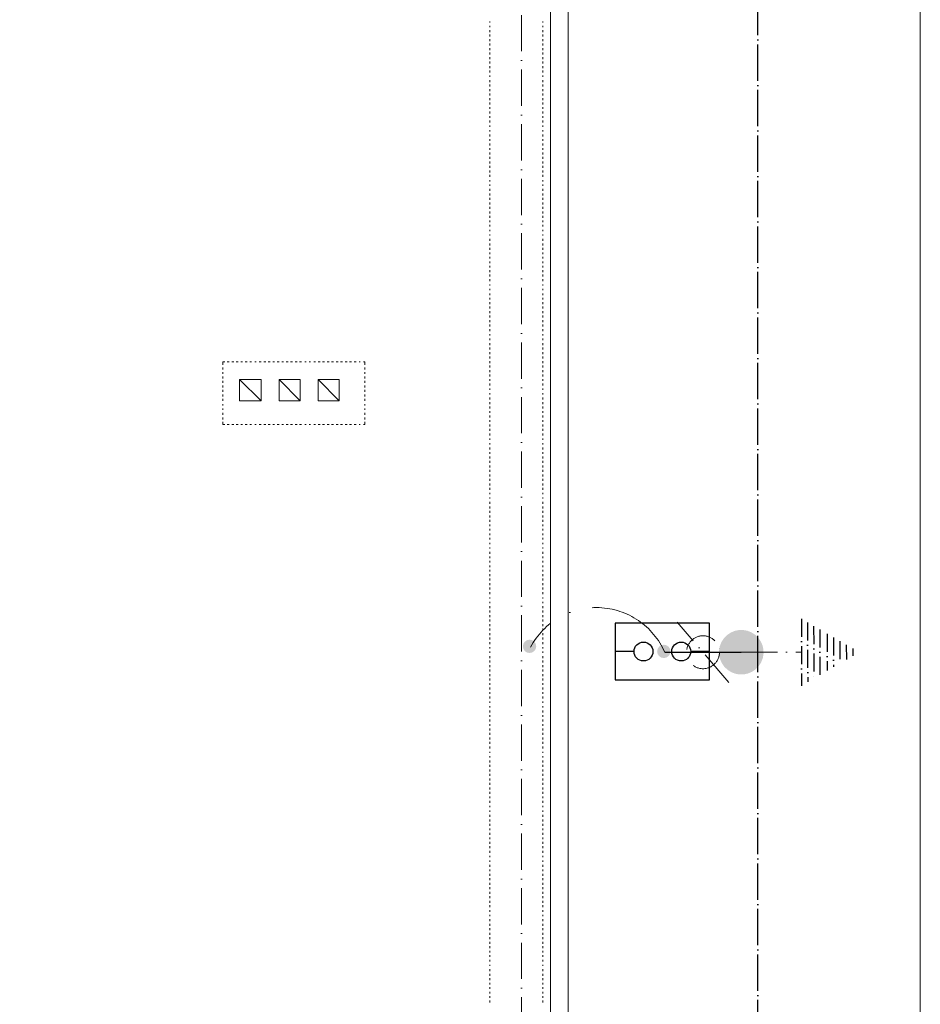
# Model space of a CAD drawing. Header units: centimetres. Extents: x -16053 to 7031, y -7778 to 254.
# Tile 187 of 256: x -4709 to -4113, y -1445 to -794. Entities that reach past the tile are written whole.
import ezdxf
from ezdxf.enums import TextEntityAlignment as Align

# ---------------------------------------------------------------- set-up
doc = ezdxf.new("R2010")
doc.units = ezdxf.units.CM
doc.header["$MEASUREMENT"] = 0
doc.linetypes.add('ACAD_ISO04W100', pattern=[30, 24, -3, 0, -3])
doc.linetypes.add('ACAD_ISO10W100', pattern=[18, 12, -3, 0, -3])
doc.layers.get('0').update_dxf_attribs({"linetype": 'CONTINUOUS'})
for name, color, linetype, lineweight in [('2DE_OBJ_Eb-Ni', 160, 'CONTINUOUS', 30), ('2DE_OBJ_Eb-PV', 170, 'CONTINUOUS', 30), ('_jte_Uziom fund', 243, 'ACAD_ISO04W100', 30), ('ODGROMÓWKA', 3, 'ACAD_ISO10W100', 13)]:
    doc.layers.add(name, color=color, linetype=linetype, lineweight=lineweight)
doc.layers.add('2DE_TXT-EB', color=7, linetype='CONTINUOUS')
doc.layers.add('uziemienie', color=1, linetype='ACAD_ISO10W100')
doc.styles.add('CP_ATTR', font='txt')
doc.styles.add('CP_TXTCON', font='arial.ttf', dxfattribs={"width": 0.8})

# ---------------------------------------------------------------- blocks, each defined once
blk = doc.blocks.new('I$CE8CCB8F4')
at = {"layer": 'uziemienie'}
for points in [[(22.14, 0.07), (-22.14, -0.07)], [(19.68, -3.99), (-19.65, -4.11)], [(17.35, -8.04), (-17.3, -8.15)], [(15.03, -12.09), (-14.96, -12.19)], [(12.22, -16.99), (-12.12, -17.07)], [(9.8, -21.22), (-9.67, -21.27)], [(7.38, -25.44), (-7.22, -25.48)], [(4.96, -29.66), (-4.78, -29.69)], [(2.54, -33.88), (-2.33, -33.9)]]:
    blk.add_lwpolyline(points, dxfattribs=at)
blk = doc.blocks.new('I$C08180AA7')
at = {"layer": 'ODGROMÓWKA', "ltscale": 2}
h = blk.add_hatch(color=256, dxfattribs=at)
edge = h.paths.add_edge_path()
edge.add_arc((0.57, 0.59), 4.42, 0, 360)
h = blk.add_hatch(color=256, dxfattribs=at)
edge = h.paths.add_edge_path()
edge.add_arc((-2.77, -88.22), 4.42, 0, 360)
at = {"layer": 'uziemienie', "ltscale": 5}
h = blk.add_hatch(color=256, dxfattribs=at)
edge = h.paths.add_edge_path()
edge.add_ellipse((-3.33, -139.47), major_axis=(-11.53, 9.21), ratio=1, start_angle=225, end_angle=585)
h = blk.add_hatch(color=256, dxfattribs=at)
edge = h.paths.add_edge_path()
edge.add_arc((-2.54, -138.64), 6.18, 0, 360)
at = {"layer": 'ODGROMÓWKA', "ltscale": 2}
for points in [[(-23.25, -131.15), (16.58, -97.13)], [(-3.33, -139.47), (-3.33, -179.3)]]:
    blk.add_lwpolyline(points, dxfattribs=at)
blk.add_circle((-3.33, -114.14), 10.89, dxfattribs=at)
at = {"layer": 'ODGROMÓWKA', "ltscale": 5}
blk.add_arc((-23.15, -43.6), 49.36, 293.66536, 62.03675, dxfattribs=at)
at = {"layer": 'uziemienie', "ltscale": 5}
blk.add_lwpolyline([(-3.33, -88.81), (-3.33, -139.47)], dxfattribs=at)
at = {"layer": 'ODGROMÓWKA', "ltscale": 2}
blk.add_blockref('I$CE8CCB8F4', (-3.33, -179.3), dxfattribs=at)
blk = doc.blocks.new('Pd_elko_bis_n1362ni_ogko28')
for p, q in [((125, 0), (0, 0)), ((625, 0), (500, 0))]:
    blk.add_line(p, q)
for centre in [(187.5, 0), (437.5, 0)]:
    blk.add_circle(centre, 62.5)
at = {"linetype": 'ByBlock', "style": 'CP_ATTR', "flags": 9}
for tag, p in [('OTHER', (200.3, 61.2)), ('WEIGHT', (200.3, 61.3)), ('ARTICLE', (200.3, 61.3)), ('PRODUCER', (200.3, 61.2)), ('CHARACTER', (200.3, 61.2)), ('NAME', (200.3, 61.2)), ('VOLTAGE', (200.4, 61.2)), ('POWER', (200.4, 61.3)), ('PRODUCT-TYPE', (200.4, 61.2)), ('GROUP', (200.4, 61.3)), ('MATERIAL', (200.4, 61.2)), ('ORDER-NO', (200.4, 61.2)), ('NUMBER', (200.4, 61.2))]:
    blk.add_attdef(tag, text='', height=0.01, rotation=90, dxfattribs=at).set_placement(p, align=Align.MIDDLE_LEFT)
for tag, p in [('PART-3', (200.4, 61.2)), ('PART-2', (200.4, 61.2)), ('PART-1', (200.4, 61.2)), ('PART-6', (200.5, 61.2)), ('PART-5', (200.5, 61.2)), ('PART-4', (200.5, 61.2))]:
    blk.add_attdef(tag, text='', height=0.01, dxfattribs=at).set_placement(p, align=Align.MIDDLE_LEFT)
at = {"layer": '2DE_TXT-EB', "linetype": 'ByBlock', "style": 'CP_TXTCON', "width": 0.8, "flags": 12}
blk.add_attdef('MARK1', (87.5, 100), '', height=180, rotation=90, dxfattribs=at)
blk = doc.blocks.new('Pd_elko_bis_nx129_ccj6x9')
for p, q in [((187.5, 0), (-187.5, 0)), ((-187.5, 0), (-187.5, -625)), ((187.5, -625), (187.5, 0)), ((-187.5, -625), (187.5, -625))]:
    blk.add_line(p, q)
at = {"linetype": 'ByBlock', "style": 'CP_ATTR', "flags": 9}
for tag, p in [('OTHER', (-187.5, -624.9)), ('NAME', (-187.5, -624.9)), ('PART-1', (-187.5, -625)), ('MATERIAL', (-187.5, -625)), ('CHARACTER', (-187.5, -625)), ('ORDER-NO', (-187.5, -625)), ('PRODUCT-TYPE', (-187.5, -625)), ('NUMBER', (-187.5, -625)), ('PART-3', (-187.5, -625.1)), ('PART-2', (-187.5, -625.1)), ('ARTICLE', (-187.4, -624.9)), ('PRODUCER', (-187.4, -624.9)), ('PART-4', (-187.4, -625)), ('WEIGHT', (-187.4, -625)), ('VOLTAGE', (-187.4, -625)), ('POWER', (-187.4, -625)), ('GROUP', (-187.4, -625)), ('PART-6', (-187.4, -625.1)), ('PART-5', (-187.4, -625.1))]:
    blk.add_attdef(tag, text='', height=0.01, dxfattribs=at).set_placement(p, align=Align.MIDDLE_LEFT)
blk = doc.blocks.new('G$CF3B8FB40')
at = {"layer": '2DE_OBJ_Eb-Ni'}
blk.add_blockref('Pd_elko_bis_n1362ni_ogko28', (0, 0), dxfattribs=at)
at = {"layer": '2DE_OBJ_Eb-PV', "rotation": 270}
blk.add_blockref('Pd_elko_bis_nx129_ccj6x9', (625, 0), dxfattribs=at)

msp = doc.modelspace()

# ---------------------------------------------------------------- linework, layer by layer
at = {"color": 8, "linetype": 'Continuous', "lineweight": 15, "true_color": 0x767676}
msp.add_lwpolyline([(-4358.034, -5119.808), (-4346.29, -5119.808), (-4346.29, -325.557), (-4346.29, -313.152), (-6136.402, -313.152), (-6148.641, -313.152), (-6148.641, -855.164), (-6148.641, -842.925), (-9222.248, -842.925), (-9222.248, -855.164)], dxfattribs=at)
at = {"color": 252, "linetype": 'Continuous', "lineweight": 9, "true_color": 0x989898}
msp.add_lwpolyline([(-4363.161, -4848.554), (-4358.034, -4848.554), (-4358.034, -325.557)], dxfattribs=at)
at = {"color": 7, "linetype": 'Continuous', "lineweight": 9}
msp.add_lwpolyline([(-4113.409, -325.723), (-4113.409, -5119.973), (-4113.409, -5119.973)], dxfattribs=at)
at = {"color": 254, "linetype": 'Continuous', "lineweight": 5, "true_color": 0xfdc4fd}
for points in [[(-4398.226, -795.952), (-4398.226, -795.125), (-4398.226, -795.125)], [(-4398.226, -798.929), (-4398.226, -798.102), (-4398.226, -798.102)], [(-4398.226, -802.237), (-4398.226, -800.914), (-4398.226, -800.914)], [(-4363.161, -795.952), (-4363.161, -795.125), (-4363.161, -795.125)], [(-4363.161, -798.929), (-4363.161, -798.102), (-4363.161, -798.102)], [(-4363.161, -802.237), (-4363.161, -800.914), (-4363.161, -800.914)], [(-4398.226, -805.214), (-4398.226, -803.891), (-4398.226, -803.891)], [(-4398.226, -808.191), (-4398.226, -806.868), (-4398.226, -806.868)], [(-4363.161, -805.214), (-4363.161, -803.891), (-4363.161, -803.891)], [(-4363.161, -808.191), (-4363.161, -806.868), (-4363.161, -806.868)], [(-4398.226, -811.168), (-4398.226, -809.845), (-4398.226, -809.845)], [(-4398.226, -814.146), (-4398.226, -812.822), (-4398.226, -812.822)], [(-4363.161, -811.168), (-4363.161, -809.845), (-4363.161, -809.845)], [(-4363.161, -814.146), (-4363.161, -812.822), (-4363.161, -812.822)], [(-4398.226, -817.123), (-4398.226, -815.8), (-4398.226, -815.8)], [(-4398.226, -820.1), (-4398.226, -818.777), (-4398.226, -818.777)], [(-4363.161, -817.123), (-4363.161, -815.8), (-4363.161, -815.8)], [(-4363.161, -820.1), (-4363.161, -818.777), (-4363.161, -818.777)], [(-4398.226, -823.077), (-4398.226, -821.754), (-4398.226, -821.754)], [(-4398.226, -826.054), (-4398.226, -824.731), (-4398.226, -824.731)], [(-4363.161, -823.077), (-4363.161, -821.754), (-4363.161, -821.754)], [(-4363.161, -826.054), (-4363.161, -824.731), (-4363.161, -824.731)], [(-4398.226, -828.866), (-4398.226, -827.708), (-4398.226, -827.708)], [(-4398.226, -831.843), (-4398.226, -831.016), (-4398.226, -831.016)], [(-4363.161, -828.866), (-4363.161, -827.708), (-4363.161, -827.708)], [(-4363.161, -831.843), (-4363.161, -831.016), (-4363.161, -831.016)], [(-4398.226, -835.317), (-4398.226, -833.993), (-4398.226, -833.993)], [(-4398.226, -838.294), (-4398.226, -836.971), (-4398.226, -836.971)], [(-4398.226, -841.271), (-4398.226, -839.948), (-4398.226, -839.948)], [(-4363.161, -835.317), (-4363.161, -833.993), (-4363.161, -833.993)], [(-4363.161, -838.294), (-4363.161, -836.971), (-4363.161, -836.971)], [(-4363.161, -841.271), (-4363.161, -839.948), (-4363.161, -839.948)], [(-4398.226, -844.248), (-4398.226, -842.925), (-4398.226, -842.925)], [(-4398.226, -847.225), (-4398.226, -845.902), (-4398.226, -845.902)], [(-4363.161, -844.248), (-4363.161, -842.925), (-4363.161, -842.925)], [(-4363.161, -847.225), (-4363.161, -845.902), (-4363.161, -845.902)], [(-4398.226, -850.037), (-4398.226, -848.879), (-4398.226, -848.879)], [(-4398.226, -853.014), (-4398.226, -851.856), (-4398.226, -851.856)], [(-4363.161, -850.037), (-4363.161, -848.879), (-4363.161, -848.879)], [(-4363.161, -853.014), (-4363.161, -851.856), (-4363.161, -851.856)], [(-4398.226, -855.991), (-4398.226, -854.834), (-4398.226, -854.834)], [(-4398.226, -858.969), (-4398.226, -857.811), (-4398.226, -857.811)], [(-4363.161, -855.991), (-4363.161, -854.834), (-4363.161, -854.834)], [(-4363.161, -858.969), (-4363.161, -857.811), (-4363.161, -857.811)], [(-4398.226, -861.946), (-4398.226, -860.623), (-4398.226, -860.623)], [(-4398.226, -864.923), (-4398.226, -864.096), (-4398.226, -864.096)], [(-4363.161, -861.946), (-4363.161, -860.623), (-4363.161, -860.623)], [(-4363.161, -864.923), (-4363.161, -864.096), (-4363.161, -864.096)], [(-4398.226, -867.9), (-4398.226, -867.073), (-4398.226, -867.073)], [(-4398.226, -871.208), (-4398.226, -870.05), (-4398.226, -870.05)], [(-4363.161, -867.9), (-4363.161, -867.073), (-4363.161, -867.073)], [(-4363.161, -871.208), (-4363.161, -870.05), (-4363.161, -870.05)], [(-4398.226, -874.185), (-4398.226, -873.028), (-4398.226, -873.028)], [(-4398.226, -877.163), (-4398.226, -876.005), (-4398.226, -876.005)], [(-4398.226, -880.14), (-4398.226, -878.982), (-4398.226, -878.982)], [(-4363.161, -874.185), (-4363.161, -873.028), (-4363.161, -873.028)], [(-4363.161, -877.163), (-4363.161, -876.005), (-4363.161, -876.005)], [(-4363.161, -880.14), (-4363.161, -878.982), (-4363.161, -878.982)], [(-4398.226, -883.117), (-4398.226, -881.794), (-4398.226, -881.794)], [(-4398.226, -886.094), (-4398.226, -884.771), (-4398.226, -884.771)], [(-4363.161, -883.117), (-4363.161, -881.794), (-4363.161, -881.794)], [(-4363.161, -886.094), (-4363.161, -884.771), (-4363.161, -884.771)], [(-4398.226, -889.071), (-4398.226, -887.748), (-4398.226, -887.748)], [(-4398.226, -892.048), (-4398.226, -890.725), (-4398.226, -890.725)], [(-4363.161, -889.071), (-4363.161, -887.748), (-4363.161, -887.748)], [(-4363.161, -892.048), (-4363.161, -890.725), (-4363.161, -890.725)], [(-4398.226, -895.026), (-4398.226, -893.702), (-4398.226, -893.702)], [(-4398.226, -898.003), (-4398.226, -896.68), (-4398.226, -896.68)], [(-4363.161, -895.026), (-4363.161, -893.702), (-4363.161, -893.702)], [(-4363.161, -898.003), (-4363.161, -896.68), (-4363.161, -896.68)], [(-4398.226, -900.98), (-4398.226, -900.153), (-4398.226, -900.153)], [(-4398.226, -903.957), (-4398.226, -902.965), (-4398.226, -902.965)], [(-4363.161, -900.98), (-4363.161, -900.153), (-4363.161, -900.153)], [(-4363.161, -903.957), (-4363.161, -902.965), (-4363.161, -902.965)], [(-4398.226, -907.265), (-4398.226, -905.942), (-4398.226, -905.942)], [(-4398.226, -910.242), (-4398.226, -908.919), (-4398.226, -908.919)], [(-4398.226, -913.219), (-4398.226, -911.896), (-4398.226, -911.896)], [(-4363.161, -907.265), (-4363.161, -905.942), (-4363.161, -905.942)], [(-4363.161, -910.242), (-4363.161, -908.919), (-4363.161, -908.919)], [(-4363.161, -913.219), (-4363.161, -911.896), (-4363.161, -911.896)], [(-4398.226, -916.197), (-4398.226, -914.873), (-4398.226, -914.873)], [(-4398.226, -919.174), (-4398.226, -917.851), (-4398.226, -917.851)], [(-4363.161, -916.197), (-4363.161, -914.873), (-4363.161, -914.873)], [(-4363.161, -919.174), (-4363.161, -917.851), (-4363.161, -917.851)], [(-4398.226, -922.151), (-4398.226, -920.828), (-4398.226, -920.828)], [(-4398.226, -925.128), (-4398.226, -923.805), (-4398.226, -923.805)], [(-4363.161, -922.151), (-4363.161, -920.828), (-4363.161, -920.828)], [(-4363.161, -925.128), (-4363.161, -923.805), (-4363.161, -923.805)], [(-4398.226, -927.94), (-4398.226, -926.782), (-4398.226, -926.782)], [(-4398.226, -930.917), (-4398.226, -929.759), (-4398.226, -929.759)], [(-4363.161, -927.94), (-4363.161, -926.782), (-4363.161, -926.782)], [(-4363.161, -930.917), (-4363.161, -929.759), (-4363.161, -929.759)], [(-4398.226, -933.894), (-4398.226, -933.067), (-4398.226, -933.067)], [(-4398.226, -936.871), (-4398.226, -936.044), (-4398.226, -936.044)], [(-4363.161, -933.894), (-4363.161, -933.067), (-4363.161, -933.067)], [(-4363.161, -936.871), (-4363.161, -936.044), (-4363.161, -936.044)], [(-4398.226, -940.345), (-4398.226, -939.022), (-4398.226, -939.022)], [(-4398.226, -943.322), (-4398.226, -941.999), (-4398.226, -941.999)], [(-4363.161, -940.345), (-4363.161, -939.022), (-4363.161, -939.022)], [(-4363.161, -943.322), (-4363.161, -941.999), (-4363.161, -941.999)], [(-4398.226, -946.299), (-4398.226, -944.976), (-4398.226, -944.976)], [(-4398.226, -949.111), (-4398.226, -947.953), (-4398.226, -947.953)], [(-4398.226, -952.088), (-4398.226, -950.93), (-4398.226, -950.93)], [(-4363.161, -946.299), (-4363.161, -944.976), (-4363.161, -944.976)], [(-4363.161, -949.111), (-4363.161, -947.953), (-4363.161, -947.953)], [(-4363.161, -952.088), (-4363.161, -950.93), (-4363.161, -950.93)], [(-4398.226, -955.065), (-4398.226, -953.908), (-4398.226, -953.908)], [(-4398.226, -958.043), (-4398.226, -956.885), (-4398.226, -956.885)], [(-4363.161, -955.065), (-4363.161, -953.908), (-4363.161, -953.908)], [(-4363.161, -958.043), (-4363.161, -956.885), (-4363.161, -956.885)], [(-4398.226, -961.02), (-4398.226, -959.697), (-4398.226, -959.697)], [(-4398.226, -963.997), (-4398.226, -962.674), (-4398.226, -962.674)], [(-4363.161, -961.02), (-4363.161, -959.697), (-4363.161, -959.697)], [(-4363.161, -963.997), (-4363.161, -962.674), (-4363.161, -962.674)], [(-4398.226, -966.974), (-4398.226, -965.651), (-4398.226, -965.651)], [(-4398.226, -969.951), (-4398.226, -969.124), (-4398.226, -969.124)], [(-4363.161, -966.974), (-4363.161, -965.651), (-4363.161, -965.651)], [(-4363.161, -969.951), (-4363.161, -969.124), (-4363.161, -969.124)], [(-4398.226, -972.928), (-4398.226, -972.101), (-4398.226, -972.101)], [(-4398.226, -976.236), (-4398.226, -975.079), (-4398.226, -975.079)], [(-4363.161, -972.928), (-4363.161, -972.101), (-4363.161, -972.101)], [(-4363.161, -976.236), (-4363.161, -975.079), (-4363.161, -975.079)], [(-4398.226, -979.214), (-4398.226, -978.056), (-4398.226, -978.056)], [(-4398.226, -982.191), (-4398.226, -980.868), (-4398.226, -980.868)], [(-4363.161, -979.214), (-4363.161, -978.056), (-4363.161, -978.056)], [(-4363.161, -982.191), (-4363.161, -980.868), (-4363.161, -980.868)], [(-4398.226, -985.168), (-4398.226, -983.845), (-4398.226, -983.845)], [(-4398.226, -988.145), (-4398.226, -986.822), (-4398.226, -986.822)], [(-4398.226, -991.122), (-4398.226, -989.799), (-4398.226, -989.799)], [(-4363.161, -985.168), (-4363.161, -983.845), (-4363.161, -983.845)], [(-4363.161, -988.145), (-4363.161, -986.822), (-4363.161, -986.822)], [(-4363.161, -991.122), (-4363.161, -989.799), (-4363.161, -989.799)], [(-4398.226, -994.099), (-4398.226, -992.776), (-4398.226, -992.776)], [(-4398.226, -997.077), (-4398.226, -995.753), (-4398.226, -995.753)], [(-4363.161, -994.099), (-4363.161, -992.776), (-4363.161, -992.776)], [(-4363.161, -997.077), (-4363.161, -995.753), (-4363.161, -995.753)], [(-4398.226, -1000.054), (-4398.226, -998.731), (-4398.226, -998.731)], [(-4398.226, -1003.031), (-4398.226, -1002.039), (-4398.226, -1002.039)], [(-4363.161, -1000.054), (-4363.161, -998.731), (-4363.161, -998.731)], [(-4363.161, -1003.031), (-4363.161, -1002.039), (-4363.161, -1002.039)], [(-4398.226, -1006.008), (-4398.226, -1005.016), (-4398.226, -1005.016)], [(-4398.226, -1009.316), (-4398.226, -1007.993), (-4398.226, -1007.993)], [(-4363.161, -1006.008), (-4363.161, -1005.016), (-4363.161, -1005.016)], [(-4363.161, -1009.316), (-4363.161, -1007.993), (-4363.161, -1007.993)], [(-4398.226, -1012.293), (-4398.226, -1010.97), (-4398.226, -1010.97)], [(-4398.226, -1015.271), (-4398.226, -1013.947), (-4398.226, -1013.947)], [(-4363.161, -1012.293), (-4363.161, -1010.97), (-4363.161, -1010.97)], [(-4363.161, -1015.271), (-4363.161, -1013.947), (-4363.161, -1013.947)], [(-4574.872, -1022.383), (-4574.872, -1020.398), (-4573.548, -1020.398)], [(-4571.894, -1020.398), (-4570.571, -1020.398), (-4570.571, -1020.398)], [(-4568.917, -1020.398), (-4567.594, -1020.398), (-4567.594, -1020.398)], [(-4565.94, -1020.398), (-4564.617, -1020.398), (-4564.617, -1020.398)], [(-4562.963, -1020.398), (-4561.805, -1020.398), (-4561.805, -1020.398)], [(-4559.986, -1020.398), (-4558.828, -1020.398), (-4558.828, -1020.398)], [(-4557.008, -1020.398), (-4555.851, -1020.398), (-4555.851, -1020.398)], [(-4553.7, -1020.398), (-4552.873, -1020.398), (-4552.873, -1020.398)], [(-4550.723, -1020.398), (-4549.4, -1020.398), (-4549.4, -1020.398)], [(-4547.746, -1020.398), (-4546.423, -1020.398), (-4546.423, -1020.398)], [(-4544.769, -1020.398), (-4543.446, -1020.398), (-4543.446, -1020.398)], [(-4541.792, -1020.398), (-4540.634, -1020.398), (-4540.634, -1020.398)], [(-4538.815, -1020.398), (-4537.657, -1020.398), (-4537.657, -1020.398)], [(-4535.837, -1020.398), (-4534.68, -1020.398), (-4534.68, -1020.398)], [(-4532.86, -1020.398), (-4531.702, -1020.398), (-4531.702, -1020.398)], [(-4530.048, -1020.398), (-4528.725, -1020.398), (-4528.725, -1020.398)], [(-4527.071, -1020.398), (-4525.748, -1020.398), (-4525.748, -1020.398)], [(-4524.094, -1020.398), (-4522.771, -1020.398), (-4522.771, -1020.398)], [(-4520.621, -1020.398), (-4519.794, -1020.398), (-4519.794, -1020.398)], [(-4517.644, -1020.398), (-4516.817, -1020.398), (-4516.817, -1020.398)], [(-4514.666, -1020.398), (-4513.509, -1020.398), (-4513.509, -1020.398)], [(-4511.689, -1020.398), (-4510.531, -1020.398), (-4510.531, -1020.398)], [(-4508.877, -1020.398), (-4507.554, -1020.398), (-4507.554, -1020.398)], [(-4505.9, -1020.398), (-4504.577, -1020.398), (-4504.577, -1020.398)], [(-4502.923, -1020.398), (-4501.6, -1020.398), (-4501.6, -1020.398)], [(-4499.946, -1020.398), (-4498.623, -1020.398), (-4498.623, -1020.398)], [(-4496.969, -1020.398), (-4495.645, -1020.398), (-4495.645, -1020.398)], [(-4493.991, -1020.398), (-4492.668, -1020.398), (-4492.668, -1020.398)], [(-4491.014, -1020.398), (-4489.691, -1020.398), (-4489.691, -1020.398)], [(-4488.037, -1020.398), (-4486.714, -1020.398), (-4486.714, -1020.398)], [(-4484.729, -1020.398), (-4483.902, -1020.398), (-4483.902, -1020.398)], [(-4481.752, -1020.398), (-4480.925, -1020.398), (-4480.925, -1020.398)], [(-4480.925, -1020.398), (-4480.925, -1022.383), (-4480.925, -1022.383)], [(-4398.226, -1018.248), (-4398.226, -1016.925), (-4398.226, -1016.925)], [(-4398.226, -1021.225), (-4398.226, -1019.902), (-4398.226, -1019.902)], [(-4363.161, -1018.248), (-4363.161, -1016.925), (-4363.161, -1016.925)], [(-4363.161, -1021.225), (-4363.161, -1019.902), (-4363.161, -1019.902)], [(-4574.872, -1025.36), (-4574.872, -1024.202), (-4574.872, -1024.202)], [(-4574.872, -1028.337), (-4574.872, -1027.179), (-4574.872, -1027.179)], [(-4480.925, -1024.202), (-4480.925, -1025.36), (-4480.925, -1025.36)], [(-4480.925, -1027.179), (-4480.925, -1028.337), (-4480.925, -1028.337)], [(-4398.226, -1024.202), (-4398.226, -1022.879), (-4398.226, -1022.879)], [(-4398.226, -1027.179), (-4398.226, -1025.856), (-4398.226, -1025.856)], [(-4398.226, -1029.991), (-4398.226, -1028.833), (-4398.226, -1028.833)], [(-4363.161, -1024.202), (-4363.161, -1022.879), (-4363.161, -1022.879)], [(-4363.161, -1027.179), (-4363.161, -1025.856), (-4363.161, -1025.856)], [(-4363.161, -1029.991), (-4363.161, -1028.833), (-4363.161, -1028.833)], [(-4574.872, -1031.314), (-4574.872, -1029.991), (-4574.872, -1029.991)], [(-4574.872, -1034.291), (-4574.872, -1032.968), (-4574.872, -1032.968)], [(-4480.925, -1029.991), (-4480.925, -1031.314), (-4480.925, -1031.314)], [(-4480.925, -1032.968), (-4480.925, -1034.291), (-4480.925, -1034.291)], [(-4398.226, -1032.968), (-4398.226, -1031.81), (-4398.226, -1031.81)], [(-4398.226, -1035.945), (-4398.226, -1034.788), (-4398.226, -1034.788)], [(-4363.161, -1032.968), (-4363.161, -1031.81), (-4363.161, -1031.81)], [(-4363.161, -1035.945), (-4363.161, -1034.788), (-4363.161, -1034.788)], [(-4574.872, -1037.269), (-4574.872, -1035.945), (-4574.872, -1035.945)], [(-4574.872, -1040.246), (-4574.872, -1038.923), (-4574.872, -1038.923)], [(-4574.872, -1043.223), (-4574.872, -1041.9), (-4574.872, -1041.9)], [(-4480.925, -1035.945), (-4480.925, -1037.269), (-4480.925, -1037.269)], [(-4480.925, -1038.923), (-4480.925, -1040.246), (-4480.925, -1040.246)], [(-4480.925, -1041.9), (-4480.925, -1043.223), (-4480.925, -1043.223)], [(-4398.226, -1038.923), (-4398.226, -1038.096), (-4398.226, -1038.096)], [(-4398.226, -1041.9), (-4398.226, -1041.073), (-4398.226, -1041.073)], [(-4363.161, -1038.923), (-4363.161, -1038.096), (-4363.161, -1038.096)], [(-4363.161, -1041.9), (-4363.161, -1041.073), (-4363.161, -1041.073)], [(-4574.872, -1046.2), (-4574.872, -1044.877), (-4574.872, -1044.877)], [(-4574.872, -1049.177), (-4574.872, -1048.35), (-4574.872, -1048.35)], [(-4480.925, -1044.877), (-4480.925, -1046.2), (-4480.925, -1046.2)], [(-4480.925, -1048.35), (-4480.925, -1049.177), (-4480.925, -1049.177)], [(-4398.226, -1045.373), (-4398.226, -1044.05), (-4398.226, -1044.05)], [(-4398.226, -1048.35), (-4398.226, -1047.027), (-4398.226, -1047.027)], [(-4363.161, -1045.373), (-4363.161, -1044.05), (-4363.161, -1044.05)], [(-4363.161, -1048.35), (-4363.161, -1047.027), (-4363.161, -1047.027)], [(-4574.872, -1052.154), (-4574.872, -1051.162), (-4574.872, -1051.162)], [(-4574.872, -1055.462), (-4574.872, -1054.139), (-4574.872, -1054.139)], [(-4480.925, -1051.162), (-4480.925, -1052.154), (-4480.925, -1052.154)], [(-4480.925, -1054.139), (-4480.925, -1055.462), (-4480.925, -1055.462)], [(-4398.226, -1051.162), (-4398.226, -1050.004), (-4398.226, -1050.004)], [(-4398.226, -1054.139), (-4398.226, -1052.981), (-4398.226, -1052.981)], [(-4363.161, -1051.162), (-4363.161, -1050.004), (-4363.161, -1050.004)], [(-4363.161, -1054.139), (-4363.161, -1052.981), (-4363.161, -1052.981)], [(-4574.872, -1058.44), (-4574.872, -1057.116), (-4574.872, -1057.116)], [(-4573.548, -1061.748), (-4574.872, -1061.748), (-4574.872, -1060.094)], [(-4480.925, -1060.094), (-4480.925, -1061.748), (-4481.752, -1061.748)], [(-4480.925, -1057.116), (-4480.925, -1058.44), (-4480.925, -1058.44)], [(-4398.226, -1057.116), (-4398.226, -1055.959), (-4398.226, -1055.959)], [(-4398.226, -1060.094), (-4398.226, -1058.936), (-4398.226, -1058.936)], [(-4363.161, -1057.116), (-4363.161, -1055.959), (-4363.161, -1055.959)], [(-4363.161, -1060.094), (-4363.161, -1058.936), (-4363.161, -1058.936)], [(-4570.571, -1061.748), (-4571.894, -1061.748), (-4571.894, -1061.748)], [(-4567.594, -1061.748), (-4568.917, -1061.748), (-4568.917, -1061.748)], [(-4564.617, -1061.748), (-4565.94, -1061.748), (-4565.94, -1061.748)], [(-4561.805, -1061.748), (-4562.963, -1061.748), (-4562.963, -1061.748)], [(-4558.828, -1061.748), (-4559.986, -1061.748), (-4559.986, -1061.748)], [(-4555.851, -1061.748), (-4557.008, -1061.748), (-4557.008, -1061.748)], [(-4552.873, -1061.748), (-4553.7, -1061.748), (-4553.7, -1061.748)], [(-4549.4, -1061.748), (-4550.723, -1061.748), (-4550.723, -1061.748)], [(-4546.423, -1061.748), (-4547.746, -1061.748), (-4547.746, -1061.748)], [(-4543.446, -1061.748), (-4544.769, -1061.748), (-4544.769, -1061.748)], [(-4540.634, -1061.748), (-4541.792, -1061.748), (-4541.792, -1061.748)], [(-4537.657, -1061.748), (-4538.815, -1061.748), (-4538.815, -1061.748)], [(-4534.68, -1061.748), (-4535.837, -1061.748), (-4535.837, -1061.748)], [(-4531.702, -1061.748), (-4532.86, -1061.748), (-4532.86, -1061.748)], [(-4528.725, -1061.748), (-4530.048, -1061.748), (-4530.048, -1061.748)], [(-4525.748, -1061.748), (-4527.071, -1061.748), (-4527.071, -1061.748)], [(-4522.771, -1061.748), (-4524.094, -1061.748), (-4524.094, -1061.748)], [(-4519.794, -1061.748), (-4520.621, -1061.748), (-4520.621, -1061.748)], [(-4516.817, -1061.748), (-4517.644, -1061.748), (-4517.644, -1061.748)], [(-4513.509, -1061.748), (-4514.666, -1061.748), (-4514.666, -1061.748)], [(-4510.531, -1061.748), (-4511.689, -1061.748), (-4511.689, -1061.748)], [(-4507.554, -1061.748), (-4508.877, -1061.748), (-4508.877, -1061.748)], [(-4504.577, -1061.748), (-4505.9, -1061.748), (-4505.9, -1061.748)], [(-4501.6, -1061.748), (-4502.923, -1061.748), (-4502.923, -1061.748)], [(-4498.623, -1061.748), (-4499.946, -1061.748), (-4499.946, -1061.748)], [(-4495.645, -1061.748), (-4496.969, -1061.748), (-4496.969, -1061.748)], [(-4492.668, -1061.748), (-4493.991, -1061.748), (-4493.991, -1061.748)], [(-4489.691, -1061.748), (-4491.014, -1061.748), (-4491.014, -1061.748)], [(-4486.714, -1061.748), (-4488.037, -1061.748), (-4488.037, -1061.748)], [(-4483.902, -1061.748), (-4484.729, -1061.748), (-4484.729, -1061.748)], [(-4398.226, -1063.071), (-4398.226, -1061.748), (-4398.226, -1061.748)], [(-4398.226, -1066.048), (-4398.226, -1064.725), (-4398.226, -1064.725)], [(-4398.226, -1069.025), (-4398.226, -1067.702), (-4398.226, -1067.702)], [(-4363.161, -1063.071), (-4363.161, -1061.748), (-4363.161, -1061.748)], [(-4363.161, -1066.048), (-4363.161, -1064.725), (-4363.161, -1064.725)], [(-4363.161, -1069.025), (-4363.161, -1067.702), (-4363.161, -1067.702)], [(-4398.226, -1072.002), (-4398.226, -1071.175), (-4398.226, -1071.175)], [(-4398.226, -1074.98), (-4398.226, -1074.153), (-4398.226, -1074.153)], [(-4363.161, -1072.002), (-4363.161, -1071.175), (-4363.161, -1071.175)], [(-4363.161, -1074.98), (-4363.161, -1074.153), (-4363.161, -1074.153)], [(-4398.226, -1078.287), (-4398.226, -1077.13), (-4398.226, -1077.13)], [(-4398.226, -1081.265), (-4398.226, -1080.107), (-4398.226, -1080.107)], [(-4363.161, -1078.287), (-4363.161, -1077.13), (-4363.161, -1077.13)], [(-4363.161, -1081.265), (-4363.161, -1080.107), (-4363.161, -1080.107)], [(-4398.226, -1084.242), (-4398.226, -1082.919), (-4398.226, -1082.919)], [(-4398.226, -1087.219), (-4398.226, -1085.896), (-4398.226, -1085.896)], [(-4363.161, -1084.242), (-4363.161, -1082.919), (-4363.161, -1082.919)], [(-4363.161, -1087.219), (-4363.161, -1085.896), (-4363.161, -1085.896)], [(-4398.226, -1090.196), (-4398.226, -1088.873), (-4398.226, -1088.873)], [(-4398.226, -1093.173), (-4398.226, -1091.85), (-4398.226, -1091.85)], [(-4363.161, -1090.196), (-4363.161, -1088.873), (-4363.161, -1088.873)], [(-4363.161, -1093.173), (-4363.161, -1091.85), (-4363.161, -1091.85)], [(-4398.226, -1096.151), (-4398.226, -1094.827), (-4398.226, -1094.827)], [(-4398.226, -1099.128), (-4398.226, -1097.805), (-4398.226, -1097.805)], [(-4398.226, -1102.105), (-4398.226, -1100.782), (-4398.226, -1100.782)], [(-4363.161, -1096.151), (-4363.161, -1094.827), (-4363.161, -1094.827)], [(-4363.161, -1099.128), (-4363.161, -1097.805), (-4363.161, -1097.805)], [(-4363.161, -1102.105), (-4363.161, -1100.782), (-4363.161, -1100.782)], [(-4398.226, -1105.082), (-4398.226, -1103.759), (-4398.226, -1103.759)], [(-4398.226, -1107.894), (-4398.226, -1107.067), (-4398.226, -1107.067)], [(-4363.161, -1105.082), (-4363.161, -1103.759), (-4363.161, -1103.759)], [(-4363.161, -1107.894), (-4363.161, -1107.067), (-4363.161, -1107.067)], [(-4398.226, -1110.871), (-4398.226, -1110.044), (-4398.226, -1110.044)], [(-4398.226, -1114.344), (-4398.226, -1113.021), (-4398.226, -1113.021)], [(-4363.161, -1110.871), (-4363.161, -1110.044), (-4363.161, -1110.044)], [(-4363.161, -1114.344), (-4363.161, -1113.021), (-4363.161, -1113.021)], [(-4398.226, -1117.322), (-4398.226, -1115.998), (-4398.226, -1115.998)], [(-4398.226, -1120.299), (-4398.226, -1118.976), (-4398.226, -1118.976)], [(-4363.161, -1117.322), (-4363.161, -1115.998), (-4363.161, -1115.998)], [(-4363.161, -1120.299), (-4363.161, -1118.976), (-4363.161, -1118.976)], [(-4398.226, -1123.276), (-4398.226, -1121.953), (-4398.226, -1121.953)], [(-4398.226, -1126.253), (-4398.226, -1124.93), (-4398.226, -1124.93)], [(-4363.161, -1123.276), (-4363.161, -1121.953), (-4363.161, -1121.953)], [(-4363.161, -1126.253), (-4363.161, -1124.93), (-4363.161, -1124.93)], [(-4398.226, -1129.065), (-4398.226, -1127.907), (-4398.226, -1127.907)], [(-4398.226, -1132.042), (-4398.226, -1130.884), (-4398.226, -1130.884)], [(-4363.161, -1129.065), (-4363.161, -1127.907), (-4363.161, -1127.907)], [(-4363.161, -1132.042), (-4363.161, -1130.884), (-4363.161, -1130.884)], [(-4398.226, -1135.019), (-4398.226, -1133.862), (-4398.226, -1133.862)], [(-4398.226, -1137.996), (-4398.226, -1136.839), (-4398.226, -1136.839)], [(-4363.161, -1135.019), (-4363.161, -1133.862), (-4363.161, -1133.862)], [(-4363.161, -1137.996), (-4363.161, -1136.839), (-4363.161, -1136.839)], [(-4398.226, -1140.974), (-4398.226, -1140.147), (-4398.226, -1140.147)], [(-4398.226, -1143.951), (-4398.226, -1143.124), (-4398.226, -1143.124)], [(-4398.226, -1147.424), (-4398.226, -1146.101), (-4398.226, -1146.101)], [(-4363.161, -1140.974), (-4363.161, -1140.147), (-4363.161, -1140.147)], [(-4363.161, -1143.951), (-4363.161, -1143.124), (-4363.161, -1143.124)], [(-4363.161, -1147.424), (-4363.161, -1146.101), (-4363.161, -1146.101)], [(-4398.226, -1150.236), (-4398.226, -1149.078), (-4398.226, -1149.078)], [(-4398.226, -1153.213), (-4398.226, -1152.055), (-4398.226, -1152.055)], [(-4363.161, -1150.236), (-4363.161, -1149.078), (-4363.161, -1149.078)], [(-4363.161, -1153.213), (-4363.161, -1152.055), (-4363.161, -1152.055)], [(-4398.226, -1156.19), (-4398.226, -1155.033), (-4398.226, -1155.033)], [(-4398.226, -1159.168), (-4398.226, -1158.01), (-4398.226, -1158.01)], [(-4363.161, -1156.19), (-4363.161, -1155.033), (-4363.161, -1155.033)], [(-4363.161, -1159.168), (-4363.161, -1158.01), (-4363.161, -1158.01)], [(-4398.226, -1162.145), (-4398.226, -1160.822), (-4398.226, -1160.822)], [(-4398.226, -1165.122), (-4398.226, -1163.799), (-4398.226, -1163.799)], [(-4363.161, -1162.145), (-4363.161, -1160.822), (-4363.161, -1160.822)], [(-4363.161, -1165.122), (-4363.161, -1163.799), (-4363.161, -1163.799)], [(-4398.226, -1168.099), (-4398.226, -1166.776), (-4398.226, -1166.776)], [(-4398.226, -1171.076), (-4398.226, -1169.753), (-4398.226, -1169.753)], [(-4363.161, -1168.099), (-4363.161, -1166.776), (-4363.161, -1166.776)], [(-4363.161, -1171.076), (-4363.161, -1169.753), (-4363.161, -1169.753)], [(-4398.226, -1174.053), (-4398.226, -1172.73), (-4398.226, -1172.73)], [(-4398.226, -1177.031), (-4398.226, -1176.204), (-4398.226, -1176.204)], [(-4363.161, -1174.053), (-4363.161, -1172.73), (-4363.161, -1172.73)], [(-4363.161, -1177.031), (-4363.161, -1176.204), (-4363.161, -1176.204)], [(-4398.226, -1180.008), (-4398.226, -1179.181), (-4398.226, -1179.181)], [(-4398.226, -1183.316), (-4398.226, -1181.993), (-4398.226, -1181.993)], [(-4398.226, -1186.293), (-4398.226, -1184.97), (-4398.226, -1184.97)], [(-4363.161, -1180.008), (-4363.161, -1179.181), (-4363.161, -1179.181)], [(-4363.161, -1183.316), (-4363.161, -1181.993), (-4363.161, -1181.993)], [(-4363.161, -1186.293), (-4363.161, -1184.97), (-4363.161, -1184.97)], [(-4398.226, -1189.27), (-4398.226, -1187.947), (-4398.226, -1187.947)], [(-4398.226, -1192.247), (-4398.226, -1190.924), (-4398.226, -1190.924)], [(-4363.161, -1189.27), (-4363.161, -1187.947), (-4363.161, -1187.947)], [(-4363.161, -1192.247), (-4363.161, -1190.924), (-4363.161, -1190.924)], [(-4398.226, -1195.224), (-4398.226, -1193.901), (-4398.226, -1193.901)], [(-4398.226, -1198.202), (-4398.226, -1196.878), (-4398.226, -1196.878)], [(-4363.161, -1195.224), (-4363.161, -1193.901), (-4363.161, -1193.901)], [(-4363.161, -1198.202), (-4363.161, -1196.878), (-4363.161, -1196.878)], [(-4398.226, -1201.179), (-4398.226, -1199.856), (-4398.226, -1199.856)], [(-4398.226, -1204.156), (-4398.226, -1202.833), (-4398.226, -1202.833)], [(-4363.161, -1201.179), (-4363.161, -1199.856), (-4363.161, -1199.856)], [(-4363.161, -1204.156), (-4363.161, -1202.833), (-4363.161, -1202.833)], [(-4398.226, -1207.133), (-4398.226, -1205.81), (-4398.226, -1205.81)], [(-4398.226, -1209.945), (-4398.226, -1209.118), (-4398.226, -1209.118)], [(-4363.161, -1207.133), (-4363.161, -1205.81), (-4363.161, -1205.81)], [(-4363.161, -1209.945), (-4363.161, -1209.118), (-4363.161, -1209.118)], [(-4398.226, -1212.922), (-4398.226, -1212.095), (-4398.226, -1212.095)], [(-4398.226, -1216.396), (-4398.226, -1215.072), (-4398.226, -1215.072)], [(-4398.226, -1219.373), (-4398.226, -1218.05), (-4398.226, -1218.05)], [(-4363.161, -1212.922), (-4363.161, -1212.095), (-4363.161, -1212.095)], [(-4363.161, -1216.396), (-4363.161, -1215.072), (-4363.161, -1215.072)], [(-4363.161, -1219.373), (-4363.161, -1218.05), (-4363.161, -1218.05)], [(-4398.226, -1222.35), (-4398.226, -1221.027), (-4398.226, -1221.027)], [(-4398.226, -1225.327), (-4398.226, -1224.004), (-4398.226, -1224.004)], [(-4363.161, -1222.35), (-4363.161, -1221.027), (-4363.161, -1221.027)], [(-4363.161, -1225.327), (-4363.161, -1224.004), (-4363.161, -1224.004)], [(-4398.226, -1228.304), (-4398.226, -1226.981), (-4398.226, -1226.981)], [(-4398.226, -1231.116), (-4398.226, -1229.958), (-4398.226, -1229.958)], [(-4363.161, -1228.304), (-4363.161, -1226.981), (-4363.161, -1226.981)], [(-4363.161, -1231.116), (-4363.161, -1229.958), (-4363.161, -1229.958)], [(-4398.226, -1234.093), (-4398.226, -1232.935), (-4398.226, -1232.935)], [(-4398.226, -1237.07), (-4398.226, -1235.913), (-4398.226, -1235.913)], [(-4363.161, -1234.093), (-4363.161, -1232.935), (-4363.161, -1232.935)], [(-4363.161, -1237.07), (-4363.161, -1235.913), (-4363.161, -1235.913)], [(-4398.226, -1240.048), (-4398.226, -1238.89), (-4398.226, -1238.89)], [(-4398.226, -1243.025), (-4398.226, -1241.702), (-4398.226, -1241.702)], [(-4363.161, -1240.048), (-4363.161, -1238.89), (-4363.161, -1238.89)], [(-4363.161, -1243.025), (-4363.161, -1241.702), (-4363.161, -1241.702)], [(-4398.226, -1246.002), (-4398.226, -1245.175), (-4398.226, -1245.175)], [(-4398.226, -1248.979), (-4398.226, -1248.152), (-4398.226, -1248.152)], [(-4363.161, -1246.002), (-4363.161, -1245.175), (-4363.161, -1245.175)], [(-4363.161, -1248.979), (-4363.161, -1248.152), (-4363.161, -1248.152)], [(-4398.226, -1252.287), (-4398.226, -1251.129), (-4398.226, -1251.129)], [(-4398.226, -1255.264), (-4398.226, -1254.106), (-4398.226, -1254.106)], [(-4398.226, -1258.241), (-4398.226, -1257.084), (-4398.226, -1257.084)], [(-4363.161, -1252.287), (-4363.161, -1251.129), (-4363.161, -1251.129)], [(-4363.161, -1255.264), (-4363.161, -1254.106), (-4363.161, -1254.106)], [(-4363.161, -1258.241), (-4363.161, -1257.084), (-4363.161, -1257.084)], [(-4398.226, -1261.219), (-4398.226, -1260.061), (-4398.226, -1260.061)], [(-4398.226, -1264.196), (-4398.226, -1262.873), (-4398.226, -1262.873)], [(-4363.161, -1261.219), (-4363.161, -1260.061), (-4363.161, -1260.061)], [(-4363.161, -1264.196), (-4363.161, -1262.873), (-4363.161, -1262.873)], [(-4398.226, -1267.173), (-4398.226, -1265.85), (-4398.226, -1265.85)], [(-4398.226, -1270.15), (-4398.226, -1268.827), (-4398.226, -1268.827)], [(-4363.161, -1267.173), (-4363.161, -1265.85), (-4363.161, -1265.85)], [(-4363.161, -1270.15), (-4363.161, -1268.827), (-4363.161, -1268.827)], [(-4398.226, -1273.127), (-4398.226, -1271.804), (-4398.226, -1271.804)], [(-4398.226, -1276.105), (-4398.226, -1274.781), (-4398.226, -1274.781)], [(-4363.161, -1273.127), (-4363.161, -1271.804), (-4363.161, -1271.804)], [(-4363.161, -1276.105), (-4363.161, -1274.781), (-4363.161, -1274.781)], [(-4398.226, -1279.082), (-4398.226, -1278.255), (-4398.226, -1278.255)], [(-4398.226, -1282.059), (-4398.226, -1281.232), (-4398.226, -1281.232)], [(-4363.161, -1279.082), (-4363.161, -1278.255), (-4363.161, -1278.255)], [(-4363.161, -1282.059), (-4363.161, -1281.232), (-4363.161, -1281.232)], [(-4398.226, -1285.367), (-4398.226, -1284.044), (-4398.226, -1284.044)], [(-4398.226, -1288.344), (-4398.226, -1287.021), (-4398.226, -1287.021)], [(-4363.161, -1285.367), (-4363.161, -1284.044), (-4363.161, -1284.044)], [(-4363.161, -1288.344), (-4363.161, -1287.021), (-4363.161, -1287.021)], [(-4398.226, -1291.321), (-4398.226, -1289.998), (-4398.226, -1289.998)], [(-4398.226, -1294.298), (-4398.226, -1292.975), (-4398.226, -1292.975)], [(-4398.226, -1297.276), (-4398.226, -1295.952), (-4398.226, -1295.952)], [(-4363.161, -1291.321), (-4363.161, -1289.998), (-4363.161, -1289.998)], [(-4363.161, -1294.298), (-4363.161, -1292.975), (-4363.161, -1292.975)], [(-4363.161, -1297.276), (-4363.161, -1295.952), (-4363.161, -1295.952)], [(-4398.226, -1300.253), (-4398.226, -1298.93), (-4398.226, -1298.93)], [(-4398.226, -1303.23), (-4398.226, -1301.907), (-4398.226, -1301.907)], [(-4363.161, -1300.253), (-4363.161, -1298.93), (-4363.161, -1298.93)], [(-4363.161, -1303.23), (-4363.161, -1301.907), (-4363.161, -1301.907)], [(-4398.226, -1306.207), (-4398.226, -1304.884), (-4398.226, -1304.884)], [(-4398.226, -1309.019), (-4398.226, -1307.861), (-4398.226, -1307.861)], [(-4363.161, -1306.207), (-4363.161, -1304.884), (-4363.161, -1304.884)], [(-4363.161, -1309.019), (-4363.161, -1307.861), (-4363.161, -1307.861)], [(-4398.226, -1311.996), (-4398.226, -1310.838), (-4398.226, -1310.838)], [(-4398.226, -1314.973), (-4398.226, -1314.146), (-4398.226, -1314.146)], [(-4363.161, -1311.996), (-4363.161, -1310.838), (-4363.161, -1310.838)], [(-4363.161, -1314.973), (-4363.161, -1314.146), (-4363.161, -1314.146)], [(-4398.226, -1317.95), (-4398.226, -1317.123), (-4398.226, -1317.123)], [(-4398.226, -1321.424), (-4398.226, -1320.101), (-4398.226, -1320.101)], [(-4363.161, -1317.95), (-4363.161, -1317.123), (-4363.161, -1317.123)], [(-4363.161, -1321.424), (-4363.161, -1320.101), (-4363.161, -1320.101)], [(-4398.226, -1324.401), (-4398.226, -1323.078), (-4398.226, -1323.078)], [(-4398.226, -1327.378), (-4398.226, -1326.055), (-4398.226, -1326.055)], [(-4363.161, -1324.401), (-4363.161, -1323.078), (-4363.161, -1323.078)], [(-4363.161, -1327.378), (-4363.161, -1326.055), (-4363.161, -1326.055)], [(-4398.226, -1330.19), (-4398.226, -1329.032), (-4398.226, -1329.032)], [(-4398.226, -1333.167), (-4398.226, -1332.009), (-4398.226, -1332.009)], [(-4398.226, -1336.144), (-4398.226, -1334.986), (-4398.226, -1334.986)], [(-4363.161, -1330.19), (-4363.161, -1329.032), (-4363.161, -1329.032)], [(-4363.161, -1333.167), (-4363.161, -1332.009), (-4363.161, -1332.009)], [(-4363.161, -1336.144), (-4363.161, -1334.986), (-4363.161, -1334.986)], [(-4398.226, -1339.121), (-4398.226, -1337.964), (-4398.226, -1337.964)], [(-4398.226, -1342.099), (-4398.226, -1340.775), (-4398.226, -1340.775)], [(-4363.161, -1339.121), (-4363.161, -1337.964), (-4363.161, -1337.964)], [(-4363.161, -1342.099), (-4363.161, -1340.775), (-4363.161, -1340.775)], [(-4398.226, -1345.076), (-4398.226, -1343.753), (-4398.226, -1343.753)], [(-4398.226, -1348.053), (-4398.226, -1347.226), (-4398.226, -1347.226)], [(-4363.161, -1345.076), (-4363.161, -1343.753), (-4363.161, -1343.753)], [(-4363.161, -1348.053), (-4363.161, -1347.226), (-4363.161, -1347.226)], [(-4398.226, -1351.03), (-4398.226, -1350.203), (-4398.226, -1350.203)], [(-4398.226, -1354.338), (-4398.226, -1353.18), (-4398.226, -1353.18)], [(-4363.161, -1351.03), (-4363.161, -1350.203), (-4363.161, -1350.203)], [(-4363.161, -1354.338), (-4363.161, -1353.18), (-4363.161, -1353.18)], [(-4398.226, -1357.315), (-4398.226, -1356.158), (-4398.226, -1356.158)], [(-4398.226, -1360.293), (-4398.226, -1359.135), (-4398.226, -1359.135)], [(-4363.161, -1357.315), (-4363.161, -1356.158), (-4363.161, -1356.158)], [(-4363.161, -1360.293), (-4363.161, -1359.135), (-4363.161, -1359.135)], [(-4398.226, -1363.27), (-4398.226, -1361.946), (-4398.226, -1361.946)], [(-4398.226, -1366.247), (-4398.226, -1364.924), (-4398.226, -1364.924)], [(-4363.161, -1363.27), (-4363.161, -1361.946), (-4363.161, -1361.946)], [(-4363.161, -1366.247), (-4363.161, -1364.924), (-4363.161, -1364.924)], [(-4398.226, -1369.224), (-4398.226, -1367.901), (-4398.226, -1367.901)], [(-4398.226, -1372.201), (-4398.226, -1370.878), (-4398.226, -1370.878)], [(-4398.226, -1375.178), (-4398.226, -1373.855), (-4398.226, -1373.855)], [(-4363.161, -1369.224), (-4363.161, -1367.901), (-4363.161, -1367.901)], [(-4363.161, -1372.201), (-4363.161, -1370.878), (-4363.161, -1370.878)], [(-4363.161, -1375.178), (-4363.161, -1373.855), (-4363.161, -1373.855)], [(-4398.226, -1378.156), (-4398.226, -1376.832), (-4398.226, -1376.832)], [(-4398.226, -1381.133), (-4398.226, -1379.81), (-4398.226, -1379.81)], [(-4363.161, -1378.156), (-4363.161, -1376.832), (-4363.161, -1376.832)], [(-4363.161, -1381.133), (-4363.161, -1379.81), (-4363.161, -1379.81)], [(-4398.226, -1384.11), (-4398.226, -1383.118), (-4398.226, -1383.118)], [(-4398.226, -1387.087), (-4398.226, -1386.095), (-4398.226, -1386.095)], [(-4363.161, -1384.11), (-4363.161, -1383.118), (-4363.161, -1383.118)], [(-4363.161, -1387.087), (-4363.161, -1386.095), (-4363.161, -1386.095)], [(-4398.226, -1390.395), (-4398.226, -1389.072), (-4398.226, -1389.072)], [(-4398.226, -1393.372), (-4398.226, -1392.049), (-4398.226, -1392.049)], [(-4363.161, -1390.395), (-4363.161, -1389.072), (-4363.161, -1389.072)], [(-4363.161, -1393.372), (-4363.161, -1392.049), (-4363.161, -1392.049)], [(-4398.226, -1396.349), (-4398.226, -1395.026), (-4398.226, -1395.026)], [(-4398.226, -1399.327), (-4398.226, -1398.003), (-4398.226, -1398.003)], [(-4363.161, -1396.349), (-4363.161, -1395.026), (-4363.161, -1395.026)], [(-4363.161, -1399.327), (-4363.161, -1398.003), (-4363.161, -1398.003)], [(-4398.226, -1402.304), (-4398.226, -1400.981), (-4398.226, -1400.981)], [(-4398.226, -1405.281), (-4398.226, -1403.958), (-4398.226, -1403.958)], [(-4398.226, -1408.258), (-4398.226, -1406.935), (-4398.226, -1406.935)], [(-4363.161, -1402.304), (-4363.161, -1400.981), (-4363.161, -1400.981)], [(-4363.161, -1405.281), (-4363.161, -1403.958), (-4363.161, -1403.958)], [(-4363.161, -1408.258), (-4363.161, -1406.935), (-4363.161, -1406.935)], [(-4398.226, -1411.07), (-4398.226, -1409.912), (-4398.226, -1409.912)], [(-4398.226, -1414.047), (-4398.226, -1412.889), (-4398.226, -1412.889)], [(-4363.161, -1411.07), (-4363.161, -1409.912), (-4363.161, -1409.912)], [(-4363.161, -1414.047), (-4363.161, -1412.889), (-4363.161, -1412.889)], [(-4398.226, -1417.024), (-4398.226, -1415.867), (-4398.226, -1415.867)], [(-4398.226, -1420.001), (-4398.226, -1419.174), (-4398.226, -1419.174)], [(-4363.161, -1417.024), (-4363.161, -1415.867), (-4363.161, -1415.867)], [(-4363.161, -1420.001), (-4363.161, -1419.174), (-4363.161, -1419.174)], [(-4398.226, -1423.475), (-4398.226, -1422.152), (-4398.226, -1422.152)], [(-4398.226, -1426.452), (-4398.226, -1425.129), (-4398.226, -1425.129)], [(-4363.161, -1423.475), (-4363.161, -1422.152), (-4363.161, -1422.152)], [(-4363.161, -1426.452), (-4363.161, -1425.129), (-4363.161, -1425.129)], [(-4398.226, -1429.429), (-4398.226, -1428.106), (-4398.226, -1428.106)], [(-4398.226, -1432.241), (-4398.226, -1431.083), (-4398.226, -1431.083)], [(-4363.161, -1429.429), (-4363.161, -1428.106), (-4363.161, -1428.106)], [(-4363.161, -1432.241), (-4363.161, -1431.083), (-4363.161, -1431.083)], [(-4398.226, -1435.218), (-4398.226, -1434.06), (-4398.226, -1434.06)], [(-4398.226, -1438.195), (-4398.226, -1437.038), (-4398.226, -1437.038)], [(-4363.161, -1435.218), (-4363.161, -1434.06), (-4363.161, -1434.06)], [(-4363.161, -1438.195), (-4363.161, -1437.038), (-4363.161, -1437.038)], [(-4398.226, -1441.173), (-4398.226, -1440.015), (-4398.226, -1440.015)], [(-4398.226, -1444.15), (-4398.226, -1442.827), (-4398.226, -1442.827)], [(-4363.161, -1441.173), (-4363.161, -1440.015), (-4363.161, -1440.015)], [(-4363.161, -1444.15), (-4363.161, -1442.827), (-4363.161, -1442.827)]]:
    msp.add_lwpolyline(points, dxfattribs=at)
at = {"color": 8, "linetype": 'Continuous', "lineweight": 9, "true_color": 0x767676}
for points in [[(-4549.4, -1046.2), (-4563.79, -1032.141), (-4563.79, -1046.2), (-4549.4, -1046.2), (-4549.4, -1032.141), (-4563.79, -1032.141)], [(-4523.598, -1046.2), (-4537.657, -1032.141), (-4537.657, -1046.2), (-4523.598, -1046.2), (-4523.598, -1032.141), (-4537.657, -1032.141)], [(-4497.796, -1046.2), (-4511.689, -1032.141), (-4511.689, -1046.2), (-4497.796, -1046.2), (-4497.796, -1032.141), (-4511.689, -1032.141)]]:
    msp.add_lwpolyline(points, dxfattribs=at)
at = {"layer": '_jte_Uziom fund'}
msp.add_lwpolyline([(-4220.91, -2249.104), (-4220.91, -229.477), (-6208.93, -229.477), (-6208.93, -754.714), (-9246.367, -754.714)], dxfattribs=at)
at = {"layer": 'ODGROMÓWKA', "ltscale": 2}
msp.add_lwpolyline([(-4377.168, -5146.933), (-4377.168, -344.706), (-6116.595, -344.706), (-6116.595, -838.317)], dxfattribs=at)

# ---------------------------------------------------------------- block references
at = {"layer": 'ODGROMÓWKA', "ltscale": 2, "rotation": 89.99999999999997}
msp.add_blockref('I$C08180AA7', (-4371.315, -1209.144), dxfattribs=at)
at = {"layer": 'ODGROMÓWKA', "xscale": 0.1, "yscale": 0.1, "zscale": 0.1}
msp.add_blockref('G$CF3B8FB40', (-4315.314, -1212.021), dxfattribs=at)

doc.saveas('drawing.dxf')
